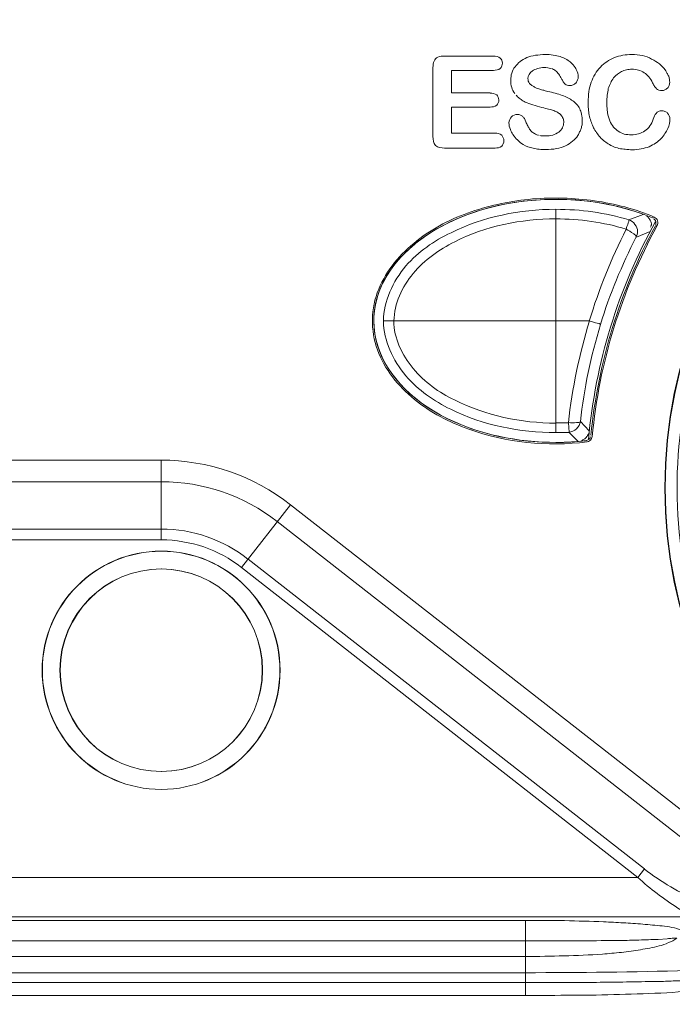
# Model space of a CAD drawing. Header units: millimetres. Extents: x -41968 to 54113, y -9946 to 101810.
# Tile 117 of 174: x -291 to -245, y 33021 to 33091. Entities that reach past the tile are written whole.
import ezdxf

# ---------------------------------------------------------------- set-up
doc = ezdxf.new("R2010")
doc.units = ezdxf.units.MM
doc.layers.add('CERNA', color=7, linetype='Continuous', lineweight=15)
doc.layers.add('UT-potrubi_privodni', color=3, linetype='Continuous', lineweight=50)

# ---------------------------------------------------------------- blocks, each defined once
blk = doc.blocks.new('CONDENSINOX_50_2')
at = {"layer": 'CERNA'}
for points in [[(-418.114, 3034.357), (-421.583, 3034.357)], [(-422.385, 3033.555), (-422.385, 3028.683)], [(-421.07, 3033.347), (-418.121, 3033.347)], [(-421.07, 3031.757), (-421.07, 3033.339)], [(-418.352, 3031.757), (-421.07, 3031.757)], [(-421.07, 3030.762), (-418.344, 3030.762)], [(-421.07, 3028.92), (-421.07, 3030.762)], [(-418.01, 3028.92), (-421.07, 3028.92)], [(-421.583, 3027.873), (-418.025, 3027.873)], [(-413.717, 3022.882), (-413.717, 3023.55)], [(-413.717, 3008.503), (-413.717, 3022.889)], [(-408.57, 3022.815), (-407.567, 3023.194)], [(-406.787, 3023.008), (-406.921, 3022.963)], [(-407.01, 3022.384), (-407.062, 3022.31)], [(-407.084, 3021.998), (-408.043, 3021.604)], [(-426.559, 3015.714), (-426.559, 3015.7)], [(-425.876, 3015.692), (-411.363, 3015.692)], [(-413.717, 3007.827), (-413.717, 3008.495)], [(-412.796, 3007.849), (-412.833, 3008.517)], [(-411.994, 3008.599), (-411.37, 3007.96)], [(-412.165, 3007.218), (-412.811, 3007.856)], [(-411.578, 3007.255), (-411.422, 3007.329)], [(-506.016, 3005.881), (-441.532, 3005.881)], [(-441.547, 3005.881), (-441.547, 3000.266)], [(-498.552, 3004.366), (-441.555, 3004.366)], [(-432.434, 3002.739), (-435.887, 2998.312)], [(-432.434, 3002.739), (-387.365, 2967.541)], [(-433.362, 3001.551), (-391.561, 2968.878)], [(-441.547, 3001.023), (-483.378, 3001.023)], [(-441.547, 3000.266), (-483.378, 3000.266)], [(-407.478, 2977.078), (-435.42, 2998.907)], [(-407.939, 2976.484), (-435.887, 2998.312)], [(-407.478, 2977.078), (-407.946, 2976.484)], [(-407.939, 2976.484), (-483.37, 2976.484)], [(-404.128, 2973.713), (-483.363, 2973.713)], [(-475.787, 2973.453), (-415.856, 2973.453)], [(-415.864, 2973.453), (-415.864, 2968.158)], [(-415.864, 2972.525), (-415.864, 2969.041)], [(-475.787, 2972.012), (-415.856, 2972.012)], [(-415.864, 2970.92), (-475.794, 2970.92)], [(-475.787, 2969.769), (-415.856, 2969.769)], [(-415.864, 2969.071), (-475.794, 2969.071)], [(-415.864, 2968.15), (-475.794, 2968.15)]]:
    blk.add_lwpolyline(points, dxfattribs=at)
for points, knots in [([(-406.045, 3003.927), (-406.045, 3022.146), (-391.279, 3036.919), (-373.053, 3036.919), (-354.833, 3036.919), (-340.061, 3022.146), (-340.061, 3003.927), (-340.061, 2985.701), (-354.833, 2970.928), (-373.053, 2970.928), (-391.279, 2970.928), (-406.045, 2985.701), (-406.045, 3003.927)], [0, 0, 0, 0, 1, 1, 1, 2, 2, 2, 3, 3, 3, 4, 4, 4, 4]), ([(-406.015, 3003.927), (-406.015, 3022.132), (-391.264, 3036.89), (-373.053, 3036.89), (-354.848, 3036.89), (-340.09, 3022.132), (-340.09, 3003.927), (-340.09, 2985.716), (-354.848, 2970.958), (-373.053, 2970.958), (-391.264, 2970.958), (-406.015, 2985.716), (-406.015, 3003.927)], [0, 0, 0, 0, 1, 1, 1, 2, 2, 2, 3, 3, 3, 4, 4, 4, 4]), ([(-421.583, 3034.357), (-421.731, 3034.357), (-421.902, 3034.357), (-422.05, 3034.283), (-422.162, 3034.223), (-422.251, 3034.127), (-422.296, 3034.008), (-422.37, 3033.867), (-422.385, 3033.703), (-422.385, 3033.547)], [0, 0, 0, 0, 1, 1, 1, 2, 2, 2, 3, 3, 3, 3]), ([(-418.114, 3033.347), (-417.958, 3033.347), (-417.765, 3033.377), (-417.639, 3033.481), (-417.55, 3033.577), (-417.49, 3033.726), (-417.49, 3033.867), (-417.49, 3034), (-417.55, 3034.134), (-417.639, 3034.216), (-417.765, 3034.32), (-417.958, 3034.35), (-418.114, 3034.35)], [0, 0, 0, 0, 1, 1, 1, 2, 2, 2, 3, 3, 3, 4, 4, 4, 4]), ([(-412.365, 3033.54), (-412.44, 3033.681), (-412.566, 3033.8), (-412.714, 3033.941), (-412.9, 3034.09), (-413.145, 3034.231), (-413.427, 3034.32), (-413.583, 3034.364), (-413.732, 3034.409), (-413.903, 3034.424), (-414.088, 3034.454), (-414.282, 3034.468), (-414.467, 3034.468), (-414.712, 3034.468), (-414.95, 3034.439), (-415.165, 3034.409), (-415.396, 3034.379), (-415.589, 3034.32), (-415.76, 3034.246), (-416.138, 3034.104), (-416.413, 3033.867), (-416.591, 3033.607), (-416.718, 3033.481), (-416.777, 3033.332), (-416.837, 3033.161), (-416.881, 3032.998), (-416.896, 3032.827), (-416.896, 3032.664), (-416.911, 3032.478), (-416.881, 3032.292), (-416.837, 3032.144), (-416.792, 3031.995), (-416.718, 3031.839), (-416.614, 3031.72)], [0, 0, 0, 0, 1, 1, 1, 2, 2, 2, 3, 3, 3, 4, 4, 4, 5, 5, 5, 6, 6, 6, 7, 7, 7, 8, 8, 8, 9, 9, 9, 10, 10, 10, 11, 11, 11, 11]), ([(-405.896, 3033.169), (-405.926, 3033.228), (-405.97, 3033.31), (-406.015, 3033.384), (-406.245, 3033.689), (-406.565, 3033.948), (-406.973, 3034.142), (-407.174, 3034.268), (-407.389, 3034.342), (-407.627, 3034.402), (-407.857, 3034.446), (-408.117, 3034.461), (-408.377, 3034.461), (-408.785, 3034.461), (-409.209, 3034.402), (-409.595, 3034.253), (-409.974, 3034.082), (-410.308, 3033.852), (-410.583, 3033.585), (-410.872, 3033.273), (-411.08, 3032.923), (-411.236, 3032.515), (-411.311, 3032.307), (-411.37, 3032.077), (-411.4, 3031.847), (-411.429, 3031.616), (-411.444, 3031.356), (-411.444, 3031.119), (-411.444, 3030.948), (-411.444, 3030.784), (-411.429, 3030.628), (-411.415, 3030.495), (-411.4, 3030.339), (-411.37, 3030.19), (-411.311, 3029.915), (-411.221, 3029.641), (-411.095, 3029.381), (-411.051, 3029.277), (-410.991, 3029.173), (-410.917, 3029.046)], [0, 0, 0, 0, 1, 1, 1, 2, 2, 2, 3, 3, 3, 4, 4, 4, 5, 5, 5, 6, 6, 6, 7, 7, 7, 8, 8, 8, 9, 9, 9, 10, 10, 10, 11, 11, 11, 12, 12, 12, 13, 13, 13, 13]), ([(-411.875, 3029.819), (-411.875, 3029.819), (-411.875, 3030.049), (-411.875, 3030.049), (-411.89, 3030.123), (-411.905, 3030.213), (-411.92, 3030.272), (-411.949, 3030.413), (-411.979, 3030.532), (-412.038, 3030.636), (-412.098, 3030.762), (-412.157, 3030.866), (-412.254, 3030.955), (-412.343, 3031.052), (-412.432, 3031.126), (-412.529, 3031.2), (-412.737, 3031.356), (-412.997, 3031.49), (-413.286, 3031.579), (-413.42, 3031.646), (-413.591, 3031.691), (-413.762, 3031.735), (-413.925, 3031.78), (-414.111, 3031.824), (-414.289, 3031.869), (-414.43, 3031.899), (-414.549, 3031.936), (-414.653, 3031.965), (-414.764, 3031.995), (-414.853, 3032.01), (-414.913, 3032.04), (-414.987, 3032.055), (-415.039, 3032.069), (-415.099, 3032.099), (-415.158, 3032.114), (-415.217, 3032.158), (-415.277, 3032.203), (-415.336, 3032.233), (-415.403, 3032.262), (-415.448, 3032.314), (-415.507, 3032.359), (-415.552, 3032.389), (-415.581, 3032.433), (-415.663, 3032.537), (-415.693, 3032.649), (-415.693, 3032.768), (-415.693, 3032.983), (-415.566, 3033.161), (-415.373, 3033.317), (-415.262, 3033.377), (-415.143, 3033.436), (-415.017, 3033.481), (-414.868, 3033.525), (-414.697, 3033.547), (-414.549, 3033.547), (-414.378, 3033.547), (-414.215, 3033.525), (-414.074, 3033.481)], [0, 0, 0, 0, 1, 1, 1, 2, 2, 2, 3, 3, 3, 4, 4, 4, 5, 5, 5, 6, 6, 6, 7, 7, 7, 8, 8, 8, 9, 9, 9, 10, 10, 10, 11, 11, 11, 12, 12, 12, 13, 13, 13, 14, 14, 14, 15, 15, 15, 16, 16, 16, 17, 17, 17, 18, 18, 18, 19, 19, 19, 19]), ([(-414.029, 3033.481), (-413.925, 3033.443), (-413.836, 3033.399), (-413.762, 3033.339), (-413.665, 3033.265), (-413.591, 3033.183), (-413.517, 3033.079), (-413.457, 3032.99), (-413.39, 3032.872), (-413.331, 3032.76), (-413.286, 3032.686), (-413.242, 3032.612), (-413.197, 3032.545), (-413.167, 3032.47), (-413.115, 3032.426), (-413.071, 3032.381), (-413.026, 3032.352), (-412.982, 3032.322), (-412.922, 3032.307), (-412.878, 3032.277), (-412.796, 3032.277), (-412.737, 3032.277), (-412.662, 3032.277), (-412.588, 3032.292), (-412.514, 3032.322), (-412.432, 3032.352), (-412.373, 3032.396), (-412.313, 3032.456), (-412.269, 3032.53), (-412.224, 3032.597), (-412.194, 3032.671), (-412.157, 3032.745), (-412.142, 3032.805), (-412.142, 3032.886), (-412.142, 3033.05), (-412.194, 3033.235), (-412.284, 3033.414), (-412.298, 3033.458), (-412.328, 3033.51), (-412.358, 3033.54)], [0, 0, 0, 0, 1, 1, 1, 2, 2, 2, 3, 3, 3, 4, 4, 4, 5, 5, 5, 6, 6, 6, 7, 7, 7, 8, 8, 8, 9, 9, 9, 10, 10, 10, 11, 11, 11, 12, 12, 12, 13, 13, 13, 13]), ([(-409.855, 3032.47), (-409.81, 3032.589), (-409.736, 3032.701), (-409.662, 3032.82), (-409.491, 3033.02), (-409.29, 3033.169), (-409.097, 3033.258), (-408.986, 3033.325), (-408.882, 3033.354), (-408.748, 3033.384), (-408.622, 3033.414), (-408.503, 3033.429), (-408.369, 3033.429), (-408.199, 3033.429), (-408.028, 3033.399), (-407.894, 3033.369), (-407.76, 3033.325), (-407.619, 3033.258), (-407.5, 3033.183), (-407.27, 3033.035), (-407.07, 3032.79), (-406.906, 3032.47)], [0, 0, 0, 0, 1, 1, 1, 2, 2, 2, 3, 3, 3, 4, 4, 4, 5, 5, 5, 6, 6, 6, 7, 7, 7, 7]), ([(-406.899, 3032.463), (-406.854, 3032.374), (-406.81, 3032.292), (-406.765, 3032.218), (-406.713, 3032.158), (-406.669, 3032.099), (-406.624, 3032.055), (-406.579, 3032.01), (-406.52, 3031.973), (-406.461, 3031.958), (-406.394, 3031.943), (-406.319, 3031.928), (-406.245, 3031.928), (-406.171, 3031.928), (-406.111, 3031.943), (-406.03, 3031.973), (-405.97, 3032.01), (-405.926, 3032.055), (-405.852, 3032.099), (-405.807, 3032.158), (-405.755, 3032.233), (-405.725, 3032.292), (-405.71, 3032.359), (-405.696, 3032.433), (-405.696, 3032.508), (-405.696, 3032.634), (-405.725, 3032.782), (-405.77, 3032.931), (-405.807, 3033.013), (-405.852, 3033.087), (-405.896, 3033.161)], [0, 0, 0, 0, 1, 1, 1, 2, 2, 2, 3, 3, 3, 4, 4, 4, 5, 5, 5, 6, 6, 6, 7, 7, 7, 8, 8, 8, 9, 9, 9, 10, 10, 10, 10]), ([(-406.862, 3029.908), (-406.98, 3029.544), (-407.181, 3029.269), (-407.456, 3029.084), (-407.575, 3028.994), (-407.716, 3028.935), (-407.894, 3028.876), (-408.05, 3028.831), (-408.228, 3028.801), (-408.399, 3028.801), (-408.577, 3028.801), (-408.748, 3028.831), (-408.897, 3028.861), (-409.053, 3028.905), (-409.186, 3028.98), (-409.328, 3029.054), (-409.446, 3029.15), (-409.55, 3029.24), (-409.662, 3029.358), (-409.766, 3029.485), (-409.855, 3029.633), (-409.922, 3029.804), (-409.996, 3029.967), (-410.055, 3030.153), (-410.085, 3030.376), (-410.1, 3030.472), (-410.1, 3030.576), (-410.115, 3030.703), (-410.13, 3030.807), (-410.13, 3030.94), (-410.13, 3031.067), (-410.13, 3031.245), (-410.115, 3031.431), (-410.1, 3031.594), (-410.085, 3031.765), (-410.055, 3031.913), (-410.026, 3032.069), (-409.981, 3032.203), (-409.922, 3032.359), (-409.855, 3032.478)], [0, 0, 0, 0, 1, 1, 1, 2, 2, 2, 3, 3, 3, 4, 4, 4, 5, 5, 5, 6, 6, 6, 7, 7, 7, 8, 8, 8, 9, 9, 9, 10, 10, 10, 11, 11, 11, 12, 12, 12, 13, 13, 13, 13]), ([(-418.352, 3030.762), (-418.196, 3030.762), (-418.032, 3030.792), (-417.891, 3030.896), (-417.802, 3030.992), (-417.743, 3031.111), (-417.743, 3031.267), (-417.757, 3031.401), (-417.802, 3031.535), (-417.891, 3031.616), (-418.032, 3031.72), (-418.196, 3031.75), (-418.352, 3031.75)], [0, 0, 0, 0, 1, 1, 1, 2, 2, 2, 3, 3, 3, 4, 4, 4, 4]), ([(-416.532, 3031.609), (-416.473, 3031.527), (-416.391, 3031.453), (-416.302, 3031.379), (-416.227, 3031.312), (-416.138, 3031.267), (-416.042, 3031.208)], [0, 0, 0, 0, 1, 1, 1, 2, 2, 2, 2]), ([(-416.049, 3031.208), (-415.997, 3031.178), (-415.938, 3031.148), (-415.878, 3031.119), (-415.722, 3031.044), (-415.544, 3030.985), (-415.344, 3030.918), (-415.151, 3030.844), (-414.92, 3030.784), (-414.705, 3030.74), (-414.541, 3030.688), (-414.371, 3030.643), (-414.237, 3030.614), (-414.096, 3030.584), (-413.977, 3030.554), (-413.873, 3030.51), (-413.776, 3030.48), (-413.672, 3030.435), (-413.583, 3030.391), (-413.509, 3030.324), (-413.427, 3030.279), (-413.368, 3030.205), (-413.309, 3030.131), (-413.249, 3030.049), (-413.219, 3029.96), (-413.182, 3029.886), (-413.167, 3029.782), (-413.167, 3029.685), (-413.167, 3029.552), (-413.205, 3029.41), (-413.264, 3029.306), (-413.323, 3029.188), (-413.413, 3029.098), (-413.524, 3029.002), (-413.643, 3028.928), (-413.791, 3028.838), (-413.947, 3028.786), (-414.111, 3028.742), (-414.296, 3028.727), (-414.482, 3028.727), (-414.616, 3028.727), (-414.749, 3028.727), (-414.861, 3028.757)], [0, 0, 0, 0, 1, 1, 1, 2, 2, 2, 3, 3, 3, 4, 4, 4, 5, 5, 5, 6, 6, 6, 7, 7, 7, 8, 8, 8, 9, 9, 9, 10, 10, 10, 11, 11, 11, 12, 12, 12, 13, 13, 13, 14, 14, 14, 14]), ([(-405.681, 3029.93), (-405.681, 3030.079), (-405.748, 3030.213), (-405.852, 3030.339), (-405.896, 3030.383), (-405.956, 3030.428), (-406.037, 3030.458), (-406.111, 3030.487), (-406.186, 3030.502), (-406.26, 3030.502), (-406.334, 3030.502), (-406.416, 3030.487), (-406.49, 3030.458), (-406.55, 3030.428), (-406.609, 3030.383), (-406.639, 3030.339), (-406.75, 3030.227), (-406.81, 3030.079), (-406.869, 3029.908)], [0, 0, 0, 0, 1, 1, 1, 2, 2, 2, 3, 3, 3, 4, 4, 4, 5, 5, 5, 6, 6, 6, 6]), ([(-414.943, 3028.779), (-415.017, 3028.794), (-415.099, 3028.824), (-415.158, 3028.853), (-415.247, 3028.898), (-415.336, 3028.957), (-415.396, 3029.002), (-415.477, 3029.069), (-415.522, 3029.128), (-415.581, 3029.202), (-415.611, 3029.277), (-415.656, 3029.351), (-415.7, 3029.433), (-415.752, 3029.522), (-415.797, 3029.626), (-415.841, 3029.722), (-415.841, 3029.722), (-415.945, 3029.96), (-415.945, 3029.96), (-415.99, 3030.019), (-416.034, 3030.071), (-416.086, 3030.116), (-416.19, 3030.205), (-416.309, 3030.25), (-416.435, 3030.25), (-416.599, 3030.25), (-416.755, 3030.175), (-416.859, 3030.071), (-416.963, 3029.975), (-417.015, 3029.826), (-417.03, 3029.655), (-417.03, 3029.507), (-417, 3029.336), (-416.918, 3029.173)], [0, 0, 0, 0, 1, 1, 1, 2, 2, 2, 3, 3, 3, 4, 4, 4, 5, 5, 5, 6, 6, 6, 7, 7, 7, 8, 8, 8, 9, 9, 9, 10, 10, 10, 11, 11, 11, 11]), ([(-416.926, 3029.173), (-416.881, 3029.069), (-416.822, 3028.942), (-416.747, 3028.824), (-416.651, 3028.683), (-416.547, 3028.549), (-416.428, 3028.445), (-416.302, 3028.319), (-416.183, 3028.215), (-416.027, 3028.125), (-415.819, 3027.999), (-415.589, 3027.91), (-415.329, 3027.866), (-415.18, 3027.836), (-415.039, 3027.806), (-414.905, 3027.791), (-414.749, 3027.776), (-414.601, 3027.776), (-414.43, 3027.776), (-414.185, 3027.776), (-413.932, 3027.791), (-413.687, 3027.836), (-413.472, 3027.88), (-413.242, 3027.94), (-413.049, 3028.029), (-412.863, 3028.111), (-412.7, 3028.229), (-412.544, 3028.356), (-412.395, 3028.475), (-412.269, 3028.608), (-412.18, 3028.764), (-412.12, 3028.838), (-412.076, 3028.928), (-412.046, 3029.009), (-412.016, 3029.098), (-411.964, 3029.173), (-411.934, 3029.247), (-411.92, 3029.292), (-411.92, 3029.344), (-411.905, 3029.388), (-411.905, 3029.388), (-411.875, 3029.522), (-411.875, 3029.522), (-411.875, 3029.581), (-411.875, 3029.633), (-411.86, 3029.678), (-411.86, 3029.678), (-411.86, 3029.826), (-411.86, 3029.826)], [0, 0, 0, 0, 1, 1, 1, 2, 2, 2, 3, 3, 3, 4, 4, 4, 5, 5, 5, 6, 6, 6, 7, 7, 7, 8, 8, 8, 9, 9, 9, 10, 10, 10, 11, 11, 11, 12, 12, 12, 13, 13, 13, 14, 14, 14, 15, 15, 15, 16, 16, 16, 16]), ([(-410.91, 3029.054), (-410.835, 3028.928), (-410.761, 3028.824), (-410.672, 3028.712), (-410.471, 3028.489), (-410.256, 3028.304), (-410.033, 3028.17), (-409.803, 3028.014), (-409.558, 3027.925), (-409.283, 3027.851), (-409.12, 3027.821), (-408.978, 3027.806), (-408.83, 3027.791), (-408.674, 3027.769), (-408.496, 3027.754), (-408.325, 3027.754), (-408.117, 3027.754), (-407.901, 3027.769), (-407.701, 3027.821), (-407.508, 3027.851), (-407.322, 3027.91), (-407.144, 3027.969), (-406.825, 3028.118), (-406.535, 3028.319), (-406.319, 3028.534), (-406.089, 3028.779), (-405.941, 3029.017), (-405.829, 3029.247), (-405.725, 3029.492), (-405.681, 3029.722), (-405.681, 3029.915)], [0, 0, 0, 0, 1, 1, 1, 2, 2, 2, 3, 3, 3, 4, 4, 4, 5, 5, 5, 6, 6, 6, 7, 7, 7, 8, 8, 8, 9, 9, 9, 10, 10, 10, 10]), ([(-422.385, 3028.683), (-422.385, 3028.467), (-422.355, 3028.207), (-422.206, 3028.059), (-422.065, 3027.917), (-421.791, 3027.873), (-421.583, 3027.873)], [0, 0, 0, 0, 1, 1, 1, 2, 2, 2, 2]), ([(-418.01, 3027.873), (-417.847, 3027.873), (-417.661, 3027.903), (-417.542, 3028.007), (-417.438, 3028.096), (-417.394, 3028.252), (-417.394, 3028.385), (-417.394, 3028.527), (-417.438, 3028.675), (-417.542, 3028.772), (-417.661, 3028.89), (-417.847, 3028.92), (-418.01, 3028.92)], [0, 0, 0, 0, 1, 1, 1, 2, 2, 2, 3, 3, 3, 4, 4, 4, 4]), ([(-407.768, 3023.283), (-414.051, 3025.474), (-421.805, 3023.855), (-425.088, 3019.673), (-428.379, 3015.477), (-425.957, 3010.307), (-419.674, 3008.101), (-417.178, 3007.247), (-414.341, 3006.943), (-411.585, 3007.262)], [0, 0, 0, 0, 1, 1, 1, 2, 2, 2, 3, 3, 3, 3]), ([(-406.921, 3022.963), (-412.945, 3025.474), (-420.87, 3024.241), (-424.613, 3020.223), (-425.89, 3018.871), (-426.559, 3017.304), (-426.559, 3015.722)], [0, 0, 0, 0, 1, 1, 1, 2, 2, 2, 2]), ([(-406.787, 3023.008), (-408.124, 3023.587), (-409.558, 3023.951), (-410.999, 3024.159), (-412.462, 3024.36), (-413.918, 3024.404), (-415.381, 3024.286), (-416.844, 3024.159), (-418.285, 3023.855), (-419.689, 3023.387), (-421.055, 3022.912), (-422.377, 3022.258), (-423.536, 3021.329), (-424.672, 3020.438), (-425.675, 3019.28), (-426.21, 3017.928), (-426.499, 3017.259), (-426.655, 3016.524), (-426.655, 3015.796), (-426.67, 3015.068), (-426.544, 3014.333), (-426.299, 3013.65), (-425.801, 3012.283), (-424.828, 3011.095), (-423.699, 3010.166), (-422.563, 3009.238), (-421.233, 3008.555), (-419.867, 3008.064)], [0, 0, 0, 0, 1, 1, 1, 2, 2, 2, 3, 3, 3, 4, 4, 4, 5, 5, 5, 6, 6, 6, 7, 7, 7, 8, 8, 8, 9, 9, 9, 9]), ([(-425.876, 3015.692), (-425.876, 3017.074), (-425.207, 3018.477), (-424.293, 3019.569), (-423.41, 3020.572), (-422.318, 3021.337), (-421.115, 3021.909), (-418.834, 3023.038), (-416.25, 3023.558), (-413.724, 3023.558)], [0, 0, 0, 0, 1, 1, 1, 2, 2, 2, 3, 3, 3, 3]), ([(-413.717, 3022.882), (-416.168, 3022.882), (-418.678, 3022.384), (-420.855, 3021.27), (-421.946, 3020.72), (-422.986, 3020.007), (-423.774, 3019.034), (-424.568, 3018.106), (-425.125, 3016.903), (-425.14, 3015.692)], [0, 0, 0, 0, 1, 1, 1, 2, 2, 2, 3, 3, 3, 3]), ([(-407.315, 3023.075), (-407.255, 3023.03), (-407.196, 3022.971), (-407.151, 3022.904), (-407.107, 3022.845), (-407.062, 3022.756), (-407.025, 3022.696)], [0, 0, 0, 0, 1, 1, 1, 2, 2, 2, 2]), ([(-406.787, 3023.008), (-406.683, 3022.963), (-406.587, 3022.867), (-406.557, 3022.748), (-406.513, 3022.622), (-406.527, 3022.503), (-406.587, 3022.399)], [0, 0, 0, 0, 1, 1, 1, 2, 2, 2, 2]), ([(-408.77, 3022.154), (-408.741, 3022.228), (-408.726, 3022.317), (-408.696, 3022.399), (-408.652, 3022.533), (-408.585, 3022.666), (-408.57, 3022.808)], [0, 0, 0, 0, 1, 1, 1, 2, 2, 2, 2]), ([(-408.057, 3021.612), (-408.043, 3021.701), (-408.147, 3021.775), (-408.236, 3021.835), (-408.451, 3021.976), (-408.585, 3022.065), (-408.77, 3022.154)], [0, 0, 0, 0, 1, 1, 1, 2, 2, 2, 2]), ([(-407.018, 3022.696), (-407.003, 3022.652), (-406.988, 3022.607), (-406.988, 3022.54), (-406.973, 3022.481), (-406.988, 3022.436), (-407.018, 3022.392)], [0, 0, 0, 0, 1, 1, 1, 2, 2, 2, 2]), ([(-426.559, 3015.692), (-426.559, 3010.961), (-420.81, 3007.129), (-413.724, 3007.129), (-413.004, 3007.129), (-412.306, 3007.173), (-411.623, 3007.247)], [0, 0, 0, 0, 1, 1, 1, 2, 2, 2, 2]), ([(-413.717, 3007.827), (-416.257, 3007.827), (-418.849, 3008.339), (-421.129, 3009.468), (-422.318, 3010.04), (-423.425, 3010.805), (-424.293, 3011.823), (-425.207, 3012.922), (-425.876, 3014.303), (-425.876, 3015.685)], [0, 0, 0, 0, 1, 1, 1, 2, 2, 2, 3, 3, 3, 3]), ([(-425.148, 3015.692), (-425.148, 3014.474), (-424.568, 3013.286), (-423.774, 3012.342), (-422.986, 3011.369), (-421.954, 3010.656), (-420.87, 3010.122), (-418.664, 3009.015), (-416.153, 3008.495), (-413.724, 3008.495)], [0, 0, 0, 0, 1, 1, 1, 2, 2, 2, 3, 3, 3, 3]), ([(-411.363, 3015.692), (-411.273, 3015.662), (-411.177, 3015.633), (-411.073, 3015.596), (-410.887, 3015.551), (-410.709, 3015.536), (-410.568, 3015.447)], [0, 0, 0, 0, 1, 1, 1, 2, 2, 2, 2]), ([(-412.833, 3008.525), (-412.64, 3008.51), (-412.484, 3008.51), (-412.261, 3008.525), (-412.15, 3008.525), (-412.016, 3008.525), (-412.001, 3008.599)], [0, 0, 0, 0, 1, 1, 1, 2, 2, 2, 2]), ([(-449.94, 2991.086), (-449.94, 2995.705), (-446.182, 2999.478), (-441.54, 2999.478), (-436.92, 2999.478), (-433.162, 2995.705), (-433.162, 2991.086), (-433.162, 2986.444), (-436.92, 2982.685), (-441.54, 2982.685), (-446.182, 2982.685), (-449.94, 2986.444), (-449.94, 2991.086)], [0, 0, 0, 0, 1, 1, 1, 2, 2, 2, 3, 3, 3, 4, 4, 4, 4]), ([(-449.925, 2991.086), (-449.925, 2995.705), (-446.167, 2999.464), (-441.54, 2999.464), (-436.92, 2999.464), (-433.177, 2995.705), (-433.177, 2991.086), (-433.177, 2986.458), (-436.92, 2982.685), (-441.54, 2982.685), (-446.167, 2982.685), (-449.925, 2986.458), (-449.925, 2991.086)], [0, 0, 0, 0, 1, 1, 1, 2, 2, 2, 3, 3, 3, 4, 4, 4, 4]), ([(-448.685, 2991.086), (-448.685, 2995.022), (-445.491, 2998.216), (-441.547, 2998.216), (-437.611, 2998.216), (-434.402, 2995.022), (-434.402, 2991.086), (-434.402, 2987.142), (-437.611, 2983.948), (-441.547, 2983.948), (-445.491, 2983.948), (-448.685, 2987.142), (-448.685, 2991.086)], [0, 0, 0, 0, 1, 1, 1, 2, 2, 2, 3, 3, 3, 4, 4, 4, 4]), ([(-448.67, 2991.086), (-448.67, 2995.007), (-445.476, 2998.216), (-441.532, 2998.216), (-437.611, 2998.216), (-434.417, 2995.007), (-434.417, 2991.086), (-434.417, 2987.142), (-437.611, 2983.948), (-441.532, 2983.948), (-445.476, 2983.948), (-448.67, 2987.142), (-448.67, 2991.086)], [0, 0, 0, 0, 1, 1, 1, 2, 2, 2, 3, 3, 3, 4, 4, 4, 4]), ([(-404.128, 2973.713), (-404.463, 2973.906), (-404.797, 2974.122), (-405.131, 2974.322), (-406.126, 2974.976), (-407.07, 2975.674), (-407.946, 2976.484)], [0, 0, 0, 0, 1, 1, 1, 2, 2, 2, 2]), ([(-415.864, 2973.453), (-414.95, 2973.453), (-414.022, 2973.453), (-413.108, 2973.438), (-412.18, 2973.409), (-411.266, 2973.394), (-410.36, 2973.349), (-409.885, 2973.334), (-409.431, 2973.305), (-408.971, 2973.282), (-408.518, 2973.253), (-408.057, 2973.223), (-407.59, 2973.193), (-407.129, 2973.134), (-406.691, 2973.104), (-406.223, 2973.06), (-405.777, 2973.008), (-405.294, 2972.948), (-404.879, 2972.755)], [0, 0, 0, 0, 1, 1, 1, 2, 2, 2, 3, 3, 3, 4, 4, 4, 5, 5, 5, 6, 6, 6, 6]), ([(-405.205, 2972.205), (-405.354, 2972.057), (-405.584, 2971.96), (-405.785, 2971.886), (-405.993, 2971.782), (-406.208, 2971.7), (-406.438, 2971.656), (-406.862, 2971.537), (-407.307, 2971.463), (-407.76, 2971.388), (-408.199, 2971.307), (-408.644, 2971.262), (-409.097, 2971.203), (-409.558, 2971.158), (-409.996, 2971.114), (-410.434, 2971.076), (-411.348, 2971.017), (-412.246, 2970.972), (-413.145, 2970.958), (-414.044, 2970.928), (-414.957, 2970.913), (-415.871, 2970.913)], [0, 0, 0, 0, 1, 1, 1, 2, 2, 2, 3, 3, 3, 4, 4, 4, 5, 5, 5, 6, 6, 6, 7, 7, 7, 7]), ([(-415.864, 2972.012), (-415.864, 2972.012), (-413.205, 2972.012), (-413.205, 2972.012), (-412.306, 2972.012), (-411.407, 2972.012), (-410.523, 2972.027), (-410.07, 2972.027), (-409.639, 2972.027), (-409.186, 2972.042), (-408.741, 2972.042), (-408.317, 2972.057), (-407.864, 2972.072), (-407.419, 2972.087), (-406.98, 2972.101), (-406.52, 2972.116), (-406.52, 2972.116), (-405.866, 2972.161), (-405.866, 2972.161), (-405.762, 2972.176), (-405.658, 2972.191), (-405.532, 2972.191), (-405.428, 2972.205), (-405.309, 2972.22), (-405.198, 2972.205)], [0, 0, 0, 0, 1, 1, 1, 2, 2, 2, 3, 3, 3, 4, 4, 4, 5, 5, 5, 6, 6, 6, 7, 7, 7, 8, 8, 8, 8]), ([(-400.407, 2970.475), (-400.259, 2970.401), (-400.088, 2970.304), (-399.954, 2970.185), (-399.873, 2970.126), (-399.813, 2970.066), (-399.769, 2969.985), (-399.739, 2969.925), (-399.709, 2969.836), (-399.709, 2969.754), (-399.709, 2969.606), (-399.843, 2969.457), (-399.999, 2969.346), (-400.162, 2969.242), (-400.333, 2969.182), (-400.482, 2969.138), (-400.831, 2969.012), (-401.18, 2968.923), (-401.551, 2968.833), (-401.9, 2968.752), (-402.279, 2968.707), (-402.628, 2968.648), (-403.72, 2968.514), (-404.834, 2968.417), (-405.911, 2968.358), (-407.025, 2968.299), (-408.132, 2968.254), (-409.231, 2968.239), (-410.338, 2968.195), (-411.452, 2968.18), (-412.544, 2968.18), (-413.658, 2968.18), (-414.764, 2968.15), (-415.864, 2968.15)], [0, 0, 0, 0, 1, 1, 1, 2, 2, 2, 3, 3, 3, 4, 4, 4, 5, 5, 5, 6, 6, 6, 7, 7, 7, 8, 8, 8, 9, 9, 9, 10, 10, 10, 11, 11, 11, 11]), ([(-415.864, 2969.769), (-412.046, 2969.769), (-408.228, 2969.814), (-404.44, 2969.918), (-403.178, 2969.962), (-401.9, 2970.007), (-400.638, 2970.089)], [0, 0, 0, 0, 1, 1, 1, 2, 2, 2, 2]), ([(-400.63, 2970.066), (-400.556, 2970.051), (-400.467, 2970.037), (-400.392, 2970.007), (-400.311, 2969.992), (-400.222, 2969.962), (-400.133, 2969.933), (-400.058, 2969.903), (-399.947, 2969.873), (-399.947, 2969.799), (-400.014, 2969.643), (-400.058, 2969.628), (-400.103, 2969.613), (-400.177, 2969.598), (-400.266, 2969.569), (-400.363, 2969.554), (-400.437, 2969.524), (-400.526, 2969.502), (-400.615, 2969.487), (-400.786, 2969.457), (-400.957, 2969.442), (-401.135, 2969.413), (-401.306, 2969.413), (-401.484, 2969.383), (-401.67, 2969.368), (-401.67, 2969.368), (-402.182, 2969.324), (-402.182, 2969.324), (-402.532, 2969.309), (-402.888, 2969.279), (-403.237, 2969.264), (-403.571, 2969.249), (-403.935, 2969.234), (-404.284, 2969.22), (-404.633, 2969.205), (-404.983, 2969.19), (-405.332, 2969.19), (-405.681, 2969.175), (-406.037, 2969.153), (-406.401, 2969.153), (-406.735, 2969.138), (-407.099, 2969.138), (-407.434, 2969.138), (-408.132, 2969.123), (-408.83, 2969.108), (-409.535, 2969.108), (-410.248, 2969.108), (-410.962, 2969.079), (-411.66, 2969.079), (-413.049, 2969.079), (-414.46, 2969.079), (-415.864, 2969.079)], [0, 0, 0, 0, 1, 1, 1, 2, 2, 2, 3, 3, 3, 4, 4, 4, 5, 5, 5, 6, 6, 6, 7, 7, 7, 8, 8, 8, 9, 9, 9, 10, 10, 10, 11, 11, 11, 12, 12, 12, 13, 13, 13, 14, 14, 14, 15, 15, 15, 16, 16, 16, 17, 17, 17, 17])]:
    blk.add_open_spline(points, degree=3, knots=knots, dxfattribs=at)
for points in [[(-413.717, 3023.558), (-411.986, 3023.558), (-410.234, 3023.32), (-408.563, 3022.815)], [(-408.77, 3022.154), (-410.352, 3022.652), (-412.053, 3022.882), (-413.732, 3022.882)], [(-408.57, 3022.815), (-408.251, 3022.711), (-407.961, 3022.332), (-407.961, 3021.998)], [(-406.683, 3022.704), (-406.698, 3022.778), (-406.765, 3022.852), (-406.839, 3022.897)], [(-406.691, 3022.704), (-409.342, 3017.972), (-410.939, 3012.721), (-411.422, 3007.336)], [(-408.77, 3022.154), (-409.818, 3020.082), (-410.687, 3017.928), (-411.37, 3015.685)], [(-406.721, 3022.354), (-409.216, 3017.802), (-410.746, 3012.788), (-411.251, 3007.641)], [(-406.579, 3022.406), (-409.105, 3017.809), (-410.672, 3012.744), (-411.162, 3007.53)], [(-406.579, 3022.406), (-406.624, 3022.392), (-406.669, 3022.377), (-406.713, 3022.362)], [(-406.676, 3022.436), (-406.661, 3022.51), (-406.661, 3022.622), (-406.676, 3022.696)], [(-408.057, 3021.612), (-409.075, 3019.629), (-409.929, 3017.579), (-410.583, 3015.447)], [(-408.057, 3021.612), (-408.013, 3021.731), (-407.961, 3021.849), (-407.961, 3022.005)], [(-411.363, 3015.692), (-412.061, 3013.345), (-412.566, 3010.961), (-412.841, 3008.525)], [(-410.568, 3015.44), (-411.259, 3013.219), (-411.741, 3010.909), (-411.986, 3008.614)], [(-403.913, 3012.833), (-405.74, 3006.549), (-405.584, 2999.872), (-403.505, 2993.7)], [(-413.717, 3008.503), (-413.427, 3008.503), (-413.13, 3008.503), (-412.841, 3008.517)], [(-412.796, 3007.849), (-412.432, 3007.864), (-412.038, 3008.243), (-411.994, 3008.592)], [(-419.859, 3008.064), (-417.245, 3007.121), (-414.326, 3006.831), (-411.526, 3007.166)], [(-413.717, 3007.827), (-413.413, 3007.827), (-413.108, 3007.827), (-412.811, 3007.842)], [(-411.407, 3007.782), (-411.481, 3007.626), (-411.496, 3007.582), (-411.526, 3007.552)], [(-411.727, 3007.359), (-411.875, 3007.27), (-411.905, 3007.255), (-411.957, 3007.232)], [(-411.727, 3007.359), (-411.652, 3007.403), (-411.585, 3007.463), (-411.541, 3007.544)], [(-411.162, 3007.544), (-411.177, 3007.374), (-411.363, 3007.181), (-411.548, 3007.166)], [(-411.422, 3007.329), (-411.363, 3007.381), (-411.303, 3007.455), (-411.273, 3007.53)], [(-432.434, 3002.739), (-435.033, 3004.774), (-438.249, 3005.888), (-441.547, 3005.888)], [(-433.362, 3001.551), (-435.709, 3003.378), (-438.584, 3004.366), (-441.532, 3004.366)], [(-435.427, 2998.914), (-437.172, 3000.281), (-439.319, 3001.031), (-441.54, 3001.031)], [(-435.887, 2998.32), (-437.499, 2999.582), (-439.475, 3000.266), (-441.547, 3000.266)], [(-403.668, 2974.775), (-404.99, 2975.429), (-406.297, 2976.157), (-407.486, 2977.07)]]:
    blk.add_open_spline(points, degree=3, dxfattribs=at)

msp = doc.modelspace()

# ---------------------------------------------------------------- block references
at = {"layer": 'UT-potrubi_privodni', "ltscale": 10}
msp.add_blockref('CONDENSINOX_50_2', (160.977, 30053.626), dxfattribs=at)

doc.saveas('drawing.dxf')
